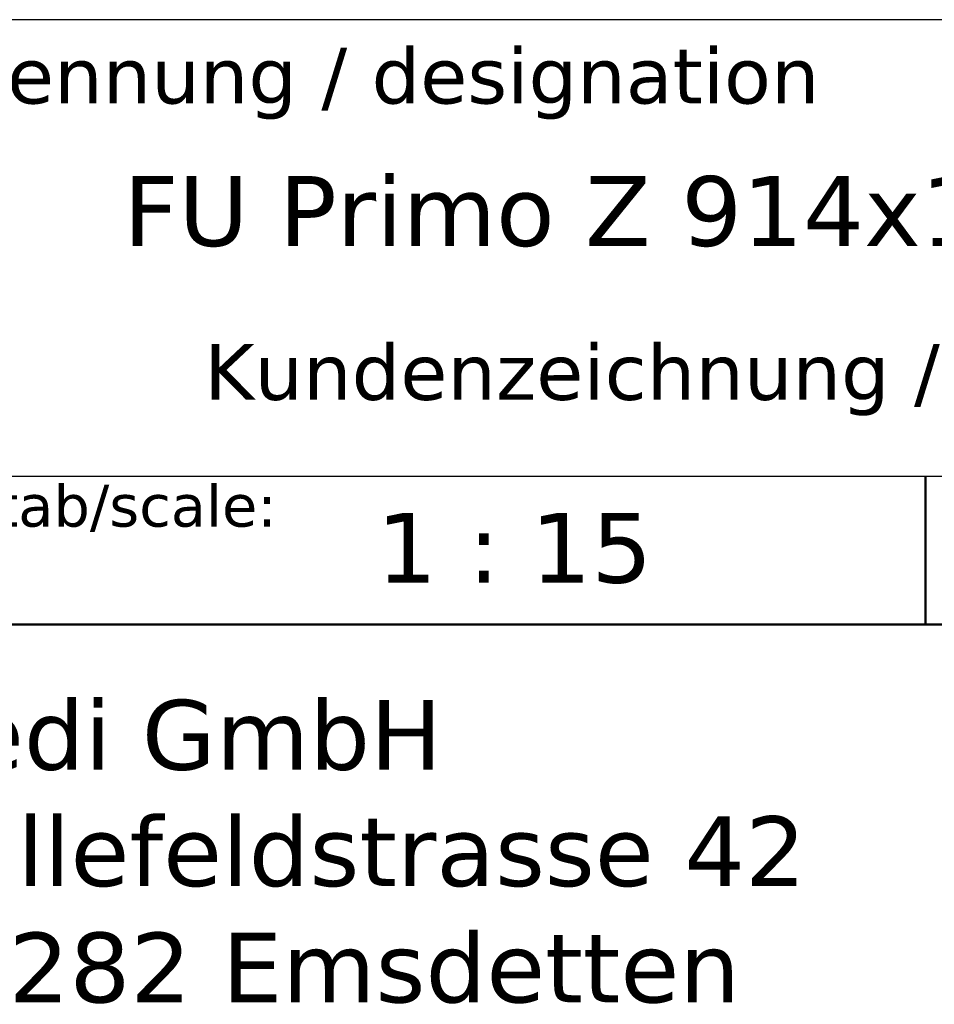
# Model space of a CAD drawing. Header units: millimetres. Extents: x -13716 to 13716, y -300 to 4365.
# Tile 3 of 12: x 1973 to 2465, y 390 to 919. Entities that reach past the tile are written whole.
import ezdxf
from ezdxf.enums import TextEntityAlignment as Align

# ---------------------------------------------------------------- set-up
doc = ezdxf.new("R2010")
doc.units = ezdxf.units.MM
doc.header["$LTSCALE"] = 15
doc.layers.get('0').update_dxf_attribs({"lineweight": 25})
doc.layers.add('AM_BOR', color=7, linetype='Continuous', lineweight=25)
doc.layers.add('Titel (ISO)', color=7, linetype='Continuous', lineweight=50)
doc.styles.add('Notiztext 3.5', font='verdana.ttf')
doc.styles.add('Pfeiltext', font='verdana.ttf')
doc.styles.get("Standard").update_dxf_attribs({"font": 'verdana.ttf'})
doc.styles.add('Textstil26', font='verdana.ttf')
doc.styles.add('Textstil29', font='verdana.ttf')
doc.styles.add('Textstil30', font='verdana.ttf')
doc.styles.add('Textstil32', font='verdana.ttf', dxfattribs={"width": 0.800000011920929})
doc.styles.add('Textstil69', font='verdana.ttf')
doc.styles.add('Textstil76', font='verdana.ttf')
doc.styles.add('Textstil77', font='verdana.ttf')

# ---------------------------------------------------------------- blocks, each defined once
blk = doc.blocks.new('Schriftfelder wedi Standard - Inch_Zoll ohne Toleranz')
at = {"layer": 'AM_BOR', "color": 7}
for p, q in [((-4.835435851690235, 53.99550874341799), (-188.8354355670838, 53.99550874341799)), ((-188.8354355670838, 37.64550874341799), (-4.835435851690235, 37.64550874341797))]:
    blk.add_line(p, q, dxfattribs=at)
at = {"layer": 'Titel (ISO)'}
for p, q in [((-44.83543585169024, 37.64550874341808), (-44.83543585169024, 32.33684717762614)), ((-84.03543585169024, 32.34550874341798), (-4.835435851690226, 32.34550874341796))]:
    blk.add_line(p, q, dxfattribs=at)
at = {"layer": 'AM_BOR', "color": 7, "style": 'Textstil29'}
blk.add_text('Benennung / designation', height=2.000000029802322, dxfattribs=at).set_placement((-83.03543585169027, 50.99550874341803))
at = {"layer": 'AM_BOR', "color": 7}
for tag, p, height, style in [('Zeichnungsnummer_001', (-173.2383905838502, 49.43305073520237), 3.00000011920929, 'Textstil30'), ('Artikelnummer_001', (-145.0642880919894, 44.44372461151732), 2.487309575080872, 'Textstil69')]:
    blk.add_attdef(tag, p, '', height=height, dxfattribs=dict(at, style=style))
blk.add_attdef('TITEL_001', (-73.55900853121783, 45.89550875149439), '', height=2.5, dxfattribs=at)
at = {"layer": 'AM_BOR', "color": 7, "style": 'Textstil69'}
blk.add_attdef('PROJEKT', text='', height=2.487309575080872, dxfattribs=at).set_placement((-144.8354355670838, 41.98281831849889), align=Align.TOP_LEFT)
at = {"layer": 'AM_BOR', "color": 7, "style": 'Textstil32', "width": 0.8}
for tag, p in [('ERSTELLUNGSDATUM_001', (-115.1472556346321, 28.69550873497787)), ('KONSTRUKTEUR_001', (-94.00716185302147, 28.67133143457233)), ('ERSTELLUNGSDATUM_001', (-115.3460467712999, 23.55467596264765)), ('KONSTRUKTEUR_001', (-94.00716185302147, 23.37133143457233))]:
    blk.add_attdef(tag, p, '', height=2.000000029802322, dxfattribs=at)
at = {"layer": 'AM_BOR', "color": 7, "style": 'Textstil32', "width": 0.7999999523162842}
for tag, p in [('KONTROLLDATUM', (-108.7354355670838, 19.09550874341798)), ('KONTROLLIERT_VON', (-92.73543585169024, 19.09550874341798))]:
    blk.add_attdef(tag, text='', height=2.000000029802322, dxfattribs=at).set_placement(p, align=Align.MIDDLE_CENTER)
at = {"layer": 'Titel (ISO)', "insert": (-83.53543585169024, 37.34550874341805), "char_height": 1.500000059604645, "attachment_point": 1, "style": 'Notiztext 3.5'}
blk.add_mtext('\\fVerdana|b0|i0;\\H1.5000;Maßstab/scale:', dxfattribs=at)
at = {"layer": 'Titel (ISO)', "color": 179, "true_color": 0x262659, "insert": (-82.03543585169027, 24.20129111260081), "char_height": 2.5, "width": 33.30630943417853, "attachment_point": 4, "line_spacing_factor": 0.9995793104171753, "style": 'Pfeiltext'}
blk.add_mtext('\\fVerdana|b0|i0;\\H2.5000;wedi GmbH\\P\\fVerdana|b0|i0;\\H2.5000;Hollefeldstrasse 42\\P\\fVerdana|b0|i0;\\H2.5000;48282 Emsdetten', dxfattribs=at)
at = {"layer": 'Titel (ISO)', "color": 7, "style": 'Pfeiltext'}
blk.add_attdef('BESCHREIBUNG_001', (-70.66377724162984, 40.38459537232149), '', height=2.000000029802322, dxfattribs=at)
at = {"layer": 'Titel (ISO)'}
for tag, p, height, style in [('Anfänglicher_Ansichtsmaßstab_001', (-64.5021920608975, 33.83711386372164), 2.5, 'Textstil26'), ('REVISIONSNUMMER_001', (-74.87694023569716, -0.5444913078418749), 1.790000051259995, 'Textstil77'), ('STATUS_001', (-52.63301829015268, -0.6250352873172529), 1.790000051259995, 'Textstil77')]:
    blk.add_attdef(tag, p, '', height=height, dxfattribs=dict(at, style=style))
at = {"layer": 'Titel (ISO)', "style": 'Textstil26'}
blk.add_attdef('<MASSE3;>', text='', height=2.5, dxfattribs=at).set_placement((-26.83543585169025, 36.34550874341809), align=Align.TOP_LEFT)
at = {"layer": 'Titel (ISO)', "style": 'Textstil76'}
for tag, p in [('MATERIAL', (-159.8354355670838, 35.345508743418)), ('FIRMA', (-159.8354355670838, 24.74550874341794)), ('Bauvorhaben', (-159.8354355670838, 19.44550874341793))]:
    blk.add_attdef(tag, text='', height=1.889999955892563, dxfattribs=at).set_placement(p, align=Align.TOP_CENTER)

msp = doc.modelspace()

# ---------------------------------------------------------------- block references
ref = msp.add_blockref('Schriftfelder wedi Standard - Inch_Zoll ohne Toleranz', (3132.531537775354, 108.8173688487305), dxfattribs=dict(xscale=15, yscale=15, zscale=15))
ref.add_attrib('Anfänglicher_Ansichtsmaßstab_001', '1 : 15', (2164.998656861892, 616.3740768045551), dxfattribs={"layer": 'Titel (ISO)', "height": 37.5, "style": 'Textstil26'})
ref.add_attrib('BESCHREIBUNG_001', 'Kundenzeichnung / customer drawing', (2072.574879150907, 714.5862994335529), dxfattribs={"layer": 'Titel (ISO)', "color": 7, "height": 30.00000044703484, "style": 'Pfeiltext'})
ref.add_attrib('TITEL_001', 'FU Primo Z 914x1828x40 mm US', (2029.146409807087, 797.2500001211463), dxfattribs={"layer": 'AM_BOR', "color": 7, "height": 37.5})

doc.saveas('drawing.dxf')
